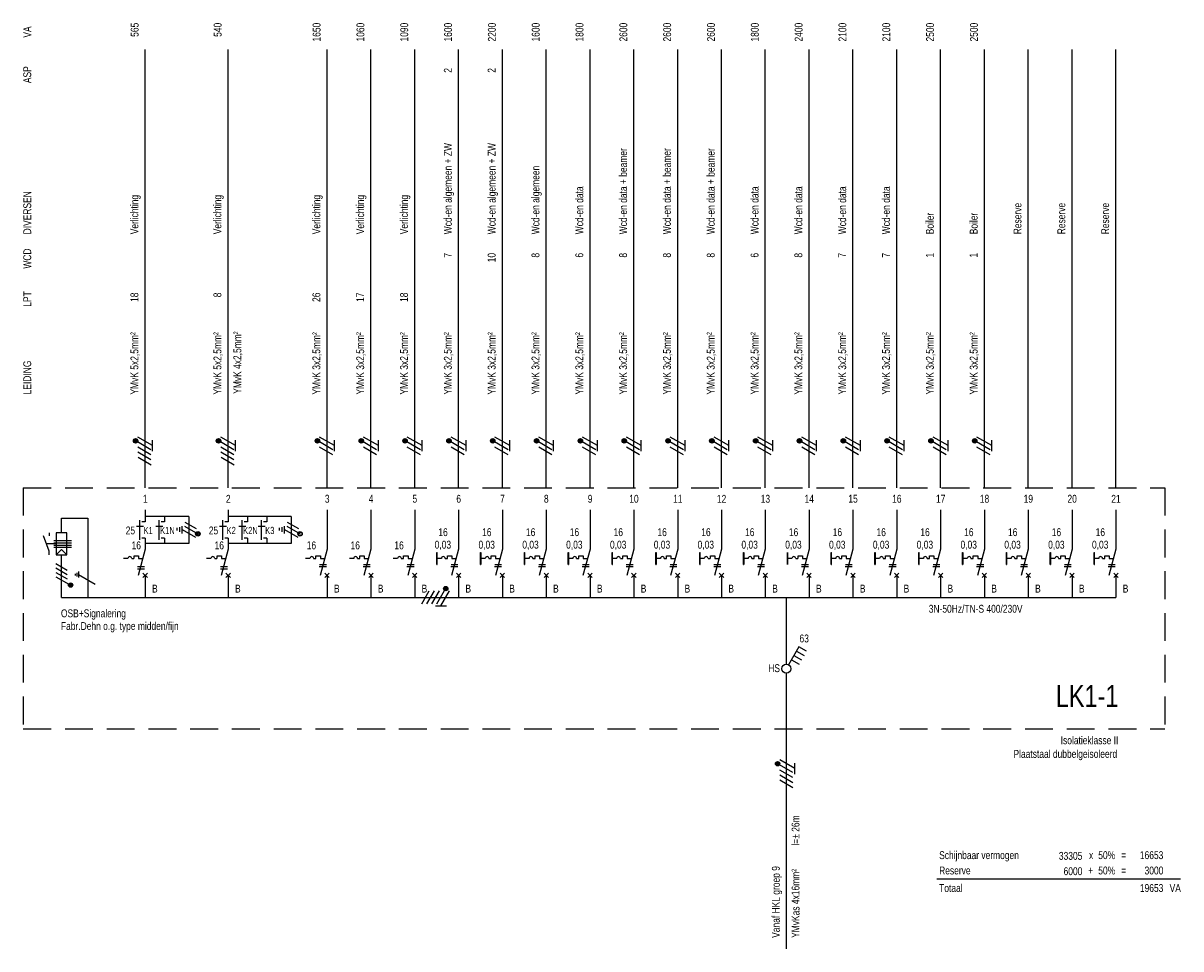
# Model space of a CAD drawing. Header units: millimetres. Extents: x -34400 to 195000, y -27609 to 98965.
# Tile 8 of 15: x 8064 to 34482, y -27609 to -6490. Entities that reach past the tile are written whole.
import ezdxf
from ezdxf.enums import TextEntityAlignment as Align

# ---------------------------------------------------------------- set-up
doc = ezdxf.new("R2010")
doc.units = ezdxf.units.MM
doc.header["$LTSCALE"] = 100
doc.linetypes.add('DASHED', pattern=[19.05, 12.7, -6.35])
doc.linetypes.add('HIDDEN', pattern=[9.525, 6.35, -3.175])
doc.layers.add('EL$1--_', color=3, linetype='Continuous')
doc.layers.add('ET------_SCHAKEL', color=7, linetype='Continuous')
doc.styles.add('SMAL', font='B-GBP.SHX', dxfattribs={"width": 0.8})

# ---------------------------------------------------------------- blocks, each defined once
blk = doc.blocks.new('STELSEL')
at = {"color": 7, "style": 'SMAL', "width": 0.8}
blk.add_attdef('STELSEL', text='', height=180, dxfattribs=at).set_placement((0, -350), align=Align.RIGHT)
blk = doc.blocks.new('KASTTYPE')
at = {"color": 4, "style": 'SMAL', "width": 0.8}
blk.add_attdef('KAST', text='', height=500, dxfattribs=at).set_placement((-500, 500), align=Align.RIGHT)
at = {"color": 7, "style": 'SMAL', "width": 0.8}
blk.add_attdef('TYPE', text='', height=180, dxfattribs=at).set_placement((-500, -350), align=Align.RIGHT)
blk = doc.blocks.new('ES-IS001')
at = {"color": 7, "linetype": 'Continuous', "style": 'SMAL', "width": 0.8}
for s, p in [('VA', (0, 10270)), ('ASP', (0, 9232)), ('DIVERSEN', (0, 5782)), ('WCD', (0, 5000)), ('LPT', (0, 4132)), ('LEIDING', (0, 2132))]:
    blk.add_text(s, height=180, rotation=90, dxfattribs=at).set_placement(p, align=Align.TOP_LEFT)
blk = doc.blocks.new('ES-IS000')
blk.add_line((0, 0), (0, 10000))
at = {"color": 7, "style": 'SMAL', "width": 0.8}
for tag, p in [('VA', (-150, 10610)), ('ASP', (-155, 9577)), ('WCD', (-155, 5358)), ('LPT', (-155, 4453))]:
    blk.add_attdef(tag, text='', height=180, rotation=90, dxfattribs=at).set_placement(p, align=Align.RIGHT)
for tag, p in [('DIVERSEN', (-155, 5783)), ('DIVERSEN', (343, 5799)), ('LEIDING', (-155, 2127)), ('LEIDING', (300, 2145))]:
    blk.add_attdef(tag, p, '', height=180, rotation=90, dxfattribs=at)
blk.add_attdef('GR', text='', height=180, dxfattribs=at).set_placement((2, -342), align=Align.MIDDLE)
blk = doc.blocks.new('ES-IT041')
for p, q in [((288, 500), (50, 87)), ((173, 301), (346, 201)), ((461, 400), (288, 500)), ((116, 202), (289, 102))]:
    blk.add_line(p, q)
blk.add_lwpolyline([(231, 400), (404, 300)])
blk.add_circle((0, 0), 100)
at = {"layer": 'ET------_SCHAKEL', "style": 'SMAL', "width": 0.8}
blk.add_attdef('SL', text='', height=180, dxfattribs=at).set_placement((407, 600), align=Align.CENTER)
blk = doc.blocks.new('ES-IS118')
blk.add_line((0, -5000), (0, 0))
at = {"color": 7, "style": 'SMAL', "width": 0.8}
for tag, p in [('LEIDING', (-150, -4750)), ('VANAF', (300, -4750))]:
    blk.add_attdef(tag, p, '', height=180, rotation=90, dxfattribs=at)
blk = doc.blocks.new('ES-ITG09')
for p, q in [((-318, -150), (-144, 150)), ((-202, -150), (-29, 150)), ((-87, -150), (87, 150)), ((29, -150), (206, 157)), ((121, -190), (318, 150)), ((281, 200), (181, 200)), ((277, 220), (185, 220)), ((277, 180), (185, 180)), ((261, 240), (201, 240)), ((261, 160), (201, 160)), ((-4, -190), (246, -190))]:
    blk.add_line(p, q)
blk.add_circle((231, 200), 50)
blk = doc.blocks.new('ES-IS107')
for p, q in [((0, 2000), (0, 1100)), ((0, 1100), (-161, 500)), ((-50, 450), (50, 550)), ((-50, 550), (50, 450)), ((0, 500), (0, 0))]:
    blk.add_line(p, q)
at = {"color": 7}
for p, q in [((-392, 888), (-490, 888)), ((-307, 888), (-255, 888)), ((-254, 950), (-154, 950)), ((-254, 889), (-254, 950)), ((-154, 950), (-154, 889)), ((-154, 889), (-57, 889)), ((-178, 704), (-17, 704)), ((-172, 754), (-17, 754))]:
    blk.add_line(p, q, dxfattribs=at)
blk.add_arc((-349, 888), 43.4, 0, 180, dxfattribs=at)
at = {"color": 7, "style": 'SMAL', "width": 0.8}
blk.add_attdef('IN', text='', height=180, dxfattribs=at).set_placement((-358, 1187), align=Align.MIDDLE)
blk = doc.blocks.new('ES-IS106')
for p, q in [((0, 2000), (0, 1100)), ((0, 1100), (-161, 500)), ((-497, 888), (-497, 1021)), ((-497, 1021), (-490, 1021)), ((-497, 754), (-497, 888)), ((-494, 1021), (-494, 754)), ((-490, 888), (-490, 1021)), ((-490, 754), (-490, 888)), ((-497, 754), (-490, 754)), ((-50, 450), (50, 550)), ((-50, 550), (50, 450)), ((0, 500), (0, 0))]:
    blk.add_line(p, q)
at = {"color": 7}
for p, q in [((-392, 888), (-490, 888)), ((-307, 888), (-255, 888)), ((-254, 950), (-154, 950)), ((-254, 889), (-254, 950)), ((-154, 950), (-154, 889)), ((-154, 889), (-57, 889)), ((-178, 704), (-17, 704)), ((-172, 754), (-17, 754))]:
    blk.add_line(p, q, dxfattribs=at)
blk.add_arc((-349, 888), 43.4, 0, 180, dxfattribs=at)
at = {"color": 7, "style": 'SMAL', "width": 0.8}
for tag, p in [('IN', (-355, 1488)), ('ID', (-358, 1187))]:
    blk.add_attdef(tag, text='', height=180, dxfattribs=at).set_placement(p, align=Align.MIDDLE)
blk = doc.blocks.new('*U151')
for p, q in [((-202, -150), (-29, 150)), ((-87, -150), (90, 157)), ((6, -190), (202, 150)), ((165, 200), (65, 200)), ((161, 220), (70, 220)), ((161, 180), (70, 180)), ((145, 240), (85, 240)), ((145, 160), (85, 160)), ((-119, -190), (131, -190))]:
    blk.add_line(p, q)
blk.add_circle((115, 200), 50)
blk = doc.blocks.new('*U152')
for p, q in [((-437, -157), (-264, 143)), ((-319, -153), (-146, 147)), ((-202, -150), (-29, 150)), ((-87, -150), (90, 157)), ((6, -190), (202, 150)), ((165, 200), (65, 200)), ((161, 220), (70, 220)), ((161, 180), (70, 180)), ((145, 240), (85, 240)), ((145, 160), (85, 160)), ((-119, -190), (131, -190))]:
    blk.add_line(p, q)
blk.add_circle((115, 200), 50)

msp = doc.modelspace()

# ---------------------------------------------------------------- linework, layer by layer
at = {"layer": 'EL$1--_', "color": 10, "linetype": 'HIDDEN'}
for p, q in [((8067, -17091), (34118, -17091)), ((8067, -17091), (8067, -22591)), ((34118, -17091), (34118, -22591)), ((8067, -22591), (34118, -22591))]:
    msp.add_line(p, q, dxfattribs=at)
at = {"layer": 'EL$1--_', "color": 3}
for p, q in [((10848, -17591), (10848, -17871)), ((12742, -17591), (12742, -17871)), ((11289, -17748), (11289, -17871)), ((13183, -17748), (13183, -17871)), ((13624, -17748), (13624, -17871)), ((10848, -18491), (10687, -19091)), ((10848, -18237), (10848, -18491)), ((11289, -18237), (11289, -18360)), ((12742, -18491), (12581, -19091)), ((12742, -18237), (12742, -18491)), ((13183, -18237), (13183, -18360)), ((13624, -18237), (13624, -18360)), ((10798, -19141), (10898, -19041)), ((10798, -19041), (10898, -19141)), ((10848, -19091), (10848, -19591)), ((12692, -19141), (12792, -19041)), ((12692, -19041), (12792, -19141)), ((12742, -19091), (12742, -19591))]:
    msp.add_line(p, q, dxfattribs=at)
at = {"layer": 'EL$1--_', "color": 7}
for p, q in [((11753, -17872), (12013, -18022)), ((14088, -17872), (14348, -18022)), ((10648, -17967), (10809, -17967)), ((11089, -17967), (11250, -17967)), ((11568, -18005), (11568, -18065)), ((11629, -17992), (11629, -18092)), ((11688, -17966), (11688, -18131)), ((11693, -18039), (11996, -18214)), ((11746, -17966), (12050, -18141)), ((12542, -17967), (12703, -17967)), ((12983, -17967), (13144, -17967)), ((13424, -17967), (13585, -17967)), ((13903, -18005), (13903, -18065)), ((13964, -17992), (13964, -18092)), ((14023, -17966), (14023, -18131)), ((14028, -18039), (14331, -18214)), ((14081, -17966), (14384, -18141)), ((10456, -18703), (10357, -18703)), ((10541, -18703), (10593, -18703)), ((10594, -18702), (10594, -18641)), ((10594, -18641), (10694, -18641)), ((10694, -18641), (10694, -18702)), ((10694, -18702), (10791, -18702)), ((12350, -18703), (12251, -18703)), ((12435, -18703), (12487, -18703)), ((12488, -18702), (12488, -18641)), ((12488, -18641), (12588, -18641)), ((12588, -18641), (12588, -18702)), ((12588, -18702), (12685, -18702)), ((8809, -18817), (9069, -18967)), ((8809, -18919), (9069, -19069)), ((8809, -19021), (9069, -19171)), ((10670, -18887), (10831, -18887)), ((10670, -18937), (10831, -18937)), ((12564, -18887), (12725, -18887)), ((12564, -18937), (12725, -18937)), ((8809, -19119), (9105, -19291)), ((9326, -19072), (9705, -19291))]:
    msp.add_line(p, q, dxfattribs=at)
at = {"layer": 'EL$1--_', "color": 0}
for p, q in [((8657, -18535), (8528, -18189)), ((8657, -18120), (8657, -18189)), ((8657, -18620), (8657, -18535))]:
    msp.add_line(p, q, dxfattribs=at)
at = {"layer": 'EL$1--_', "color": 5}
msp.add_line((8939, -19591), (33000, -19591), dxfattribs=at)
at = {"layer": 'EL$1--_'}
for points in [[(8939, -18120), (8939, -17786), (9539, -17786), (9539, -19591)], [(8764, -18296), (9164, -18296)], [(8764, -18346), (9164, -18346)], [(8764, -18396), (9164, -18396)], [(8764, -18446), (9164, -18446)], [(9064, -18620), (8939, -18501), (8814, -18620)], [(8939, -19591), (8939, -18620)], [(9326, -19003), (9326, -19141)], [(9250, -19053), (9250, -19091)], [(9288, -19028), (9288, -19116)], [(25480, -21118), (25480, -19591)], [(25480, -21986), (25480, -21318)], [(25480, -22609), (25480, -21986)], [(28911, -26010), (34478, -26010)]]:
    msp.add_lwpolyline(points, dxfattribs=at)
at = {"layer": 'EL$1--_', "color": 3}
for points in [[(10729, -18277), (10729, -17831)], [(10848, -17871), (10773, -17871)], [(11848, -17748), (10848, -17748)], [(11170, -18277), (11170, -17831)], [(11289, -17871), (11214, -17871)], [(11848, -17748), (11848, -18360)], [(12623, -18277), (12623, -17831)], [(12742, -17871), (12667, -17871)], [(14183, -17748), (12742, -17748)], [(13064, -18277), (13064, -17831)], [(13183, -17871), (13108, -17871)], [(13504, -18277), (13504, -17831)], [(13624, -17871), (13549, -17871)], [(14183, -17748), (14183, -18360)], [(10848, -18237), (10773, -18237)], [(11848, -18360), (10848, -18360)], [(11289, -18237), (11214, -18237)], [(12742, -18237), (12667, -18237)], [(14183, -18360), (12742, -18360)], [(13183, -18237), (13108, -18237)], [(13624, -18237), (13549, -18237)]]:
    msp.add_lwpolyline(points, dxfattribs=at)
at = {"layer": 'EL$1--_'}
msp.add_lwpolyline([(8814, -18620), (9064, -18620), (9064, -18120), (8814, -18120)], close=True, dxfattribs=at)
at = {"layer": 'EL$1--_', "linetype": 'DASHED'}
msp.add_lwpolyline([(8814, -18370), (8595, -18370)], dxfattribs=at)
at = {"layer": 'EL$1--_', "color": 7}
for centre, radius in [((12050, -18141), 50), ((12050, -18141), 40), ((12050, -18141), 30), ((14384, -18141), 50), ((14384, -18141), 40), ((9147, -19310), 50), ((9147, -19310), 40), ((9147, -19310), 30), ((9147, -19310), 20), ((9147, -19310), 10)]:
    msp.add_circle(centre, radius, dxfattribs=at)
for centre in [(10499, -18703), (12393, -18703)]:
    msp.add_arc(centre, 43.4, 0, 180, dxfattribs=at)

# ---------------------------------------------------------------- block references
at = {"layer": 'EL$1--_'}
for name, p in [('ES-IS001', (8067, -17091)), ('ES-ITG09', (17476, -19591))]:
    msp.add_blockref(name, p, dxfattribs=at)
at = {"layer": 'EL$1--_', "color": 3}
ref = msp.add_blockref('ES-IS000', (10848, -17091), dxfattribs=at)
ref.add_attrib('GR', '1', dxfattribs={"layer": '0', "color": 7, "height": 180, "style": 'SMAL', "width": 0.8}).set_placement((10850, -17341), align=Align.MIDDLE)
ref.add_attrib('LEIDING', 'YMvK 5x2,5mm²', (10693, -14964), dxfattribs={"layer": '0', "color": 7, "height": 180, "rotation": 90, "style": 'SMAL', "width": 0.8})
ref.add_attrib('LPT', '18', dxfattribs={"layer": '0', "color": 7, "height": 180, "rotation": 90, "style": 'SMAL', "width": 0.8}).set_placement((10693, -12637), align=Align.RIGHT)
ref.add_attrib('DIVERSEN', 'Verlichting', (10693, -11307), dxfattribs={"layer": '0', "color": 7, "height": 180, "rotation": 90, "style": 'SMAL', "width": 0.8})
ref.add_attrib('VA', '565', dxfattribs={"layer": '0', "color": 7, "height": 180, "rotation": 90, "style": 'SMAL', "width": 0.8}).set_placement((10698, -6481), align=Align.RIGHT)
ref = msp.add_blockref('ES-IS000', (12742, -17091), dxfattribs=at)
ref.add_attrib('GR', '2', dxfattribs={"layer": '0', "color": 7, "height": 180, "style": 'SMAL', "width": 0.8}).set_placement((12744, -17341), align=Align.MIDDLE)
ref.add_attrib('LEIDING', 'YMvK 5x2,5mm²', (12587, -14964), dxfattribs={"layer": '0', "color": 7, "height": 180, "rotation": 90, "style": 'SMAL', "width": 0.8})
ref.add_attrib('LEIDING', 'YMvK 4x2,5mm²', (13042, -14946), dxfattribs={"layer": '0', "color": 7, "height": 180, "rotation": 90, "style": 'SMAL', "width": 0.8})
ref.add_attrib('LPT', '8', dxfattribs={"layer": '0', "color": 7, "height": 180, "rotation": 90, "style": 'SMAL', "width": 0.8}).set_placement((12587, -12637), align=Align.RIGHT)
ref.add_attrib('DIVERSEN', 'Verlichting', (12587, -11307), dxfattribs={"layer": '0', "color": 7, "height": 180, "rotation": 90, "style": 'SMAL', "width": 0.8})
ref.add_attrib('VA', '540', dxfattribs={"layer": '0', "color": 7, "height": 180, "rotation": 90, "style": 'SMAL', "width": 0.8}).set_placement((12592, -6481), align=Align.RIGHT)
ref = msp.add_blockref('ES-IS000', (15000, -17091), dxfattribs=at)
ref.add_attrib('GR', '3', dxfattribs={"layer": '0', "color": 7, "height": 180, "style": 'SMAL', "width": 0.8}).set_placement((15002, -17341), align=Align.MIDDLE)
ref.add_attrib('LEIDING', 'YMvK 3x2,5mm²', (14845, -14964), dxfattribs={"layer": '0', "color": 7, "height": 180, "rotation": 90, "style": 'SMAL', "width": 0.8})
ref.add_attrib('LPT', '26', dxfattribs={"layer": '0', "color": 7, "height": 180, "rotation": 90, "style": 'SMAL', "width": 0.8}).set_placement((14845, -12637), align=Align.RIGHT)
ref.add_attrib('DIVERSEN', 'Verlichting', (14845, -11307), dxfattribs={"layer": '0', "color": 7, "height": 180, "rotation": 90, "style": 'SMAL', "width": 0.8})
ref.add_attrib('VA', '1650', dxfattribs={"layer": '0', "color": 7, "height": 180, "rotation": 90, "style": 'SMAL', "width": 0.8}).set_placement((14850, -6481), align=Align.RIGHT)
ref = msp.add_blockref('ES-IS000', (16000, -17091), dxfattribs=at)
ref.add_attrib('GR', '4', dxfattribs={"layer": '0', "color": 7, "height": 180, "style": 'SMAL', "width": 0.8}).set_placement((16002, -17341), align=Align.MIDDLE)
ref.add_attrib('LEIDING', 'YMvK 3x2,5mm²', (15845, -14964), dxfattribs={"layer": '0', "color": 7, "height": 180, "rotation": 90, "style": 'SMAL', "width": 0.8})
ref.add_attrib('LPT', '17', dxfattribs={"layer": '0', "color": 7, "height": 180, "rotation": 90, "style": 'SMAL', "width": 0.8}).set_placement((15845, -12637), align=Align.RIGHT)
ref.add_attrib('DIVERSEN', 'Verlichting', (15845, -11307), dxfattribs={"layer": '0', "color": 7, "height": 180, "rotation": 90, "style": 'SMAL', "width": 0.8})
ref.add_attrib('VA', '1060', dxfattribs={"layer": '0', "color": 7, "height": 180, "rotation": 90, "style": 'SMAL', "width": 0.8}).set_placement((15850, -6481), align=Align.RIGHT)
ref = msp.add_blockref('ES-IS000', (17000, -17091), dxfattribs=at)
ref.add_attrib('GR', '5', dxfattribs={"layer": '0', "color": 7, "height": 180, "style": 'SMAL', "width": 0.8}).set_placement((17002, -17341), align=Align.MIDDLE)
ref.add_attrib('LEIDING', 'YMvK 3x2,5mm²', (16845, -14964), dxfattribs={"layer": '0', "color": 7, "height": 180, "rotation": 90, "style": 'SMAL', "width": 0.8})
ref.add_attrib('LPT', '18', dxfattribs={"layer": '0', "color": 7, "height": 180, "rotation": 90, "style": 'SMAL', "width": 0.8}).set_placement((16845, -12637), align=Align.RIGHT)
ref.add_attrib('DIVERSEN', 'Verlichting', (16845, -11307), dxfattribs={"layer": '0', "color": 7, "height": 180, "rotation": 90, "style": 'SMAL', "width": 0.8})
ref.add_attrib('VA', '1090', dxfattribs={"layer": '0', "color": 7, "height": 180, "rotation": 90, "style": 'SMAL', "width": 0.8}).set_placement((16850, -6481), align=Align.RIGHT)
ref = msp.add_blockref('ES-IS000', (18000, -17091), dxfattribs=at)
ref.add_attrib('GR', '6', dxfattribs={"layer": '0', "color": 7, "height": 180, "style": 'SMAL', "width": 0.8}).set_placement((18002, -17341), align=Align.MIDDLE)
ref.add_attrib('LEIDING', 'YMvK 3x2,5mm²', (17845, -14964), dxfattribs={"layer": '0', "color": 7, "height": 180, "rotation": 90, "style": 'SMAL', "width": 0.8})
ref.add_attrib('WCD', '7', dxfattribs={"layer": '0', "color": 7, "height": 180, "rotation": 90, "style": 'SMAL', "width": 0.8}).set_placement((17845, -11732), align=Align.RIGHT)
ref.add_attrib('DIVERSEN', 'Wcd-en algemeen + ZW', (17845, -11307), dxfattribs={"layer": '0', "color": 7, "height": 180, "rotation": 90, "style": 'SMAL', "width": 0.8})
ref.add_attrib('ASP', '2', dxfattribs={"layer": '0', "color": 7, "height": 180, "rotation": 90, "style": 'SMAL', "width": 0.8}).set_placement((17845, -7514), align=Align.RIGHT)
ref.add_attrib('VA', '1600', dxfattribs={"layer": '0', "color": 7, "height": 180, "rotation": 90, "style": 'SMAL', "width": 0.8}).set_placement((17850, -6481), align=Align.RIGHT)
ref = msp.add_blockref('ES-IS000', (19000, -17091), dxfattribs=at)
ref.add_attrib('GR', '7', dxfattribs={"layer": '0', "color": 7, "height": 180, "style": 'SMAL', "width": 0.8}).set_placement((19002, -17341), align=Align.MIDDLE)
ref.add_attrib('LEIDING', 'YMvK 3x2,5mm²', (18845, -14964), dxfattribs={"layer": '0', "color": 7, "height": 180, "rotation": 90, "style": 'SMAL', "width": 0.8})
ref.add_attrib('WCD', '10', dxfattribs={"layer": '0', "color": 7, "height": 180, "rotation": 90, "style": 'SMAL', "width": 0.8}).set_placement((18845, -11732), align=Align.RIGHT)
ref.add_attrib('DIVERSEN', 'Wcd-en algemeen + ZW', (18845, -11307), dxfattribs={"layer": '0', "color": 7, "height": 180, "rotation": 90, "style": 'SMAL', "width": 0.8})
ref.add_attrib('ASP', '2', dxfattribs={"layer": '0', "color": 7, "height": 180, "rotation": 90, "style": 'SMAL', "width": 0.8}).set_placement((18845, -7514), align=Align.RIGHT)
ref.add_attrib('VA', '2200', dxfattribs={"layer": '0', "color": 7, "height": 180, "rotation": 90, "style": 'SMAL', "width": 0.8}).set_placement((18850, -6481), align=Align.RIGHT)
ref = msp.add_blockref('ES-IS000', (20000, -17091), dxfattribs=at)
ref.add_attrib('GR', '8', dxfattribs={"layer": '0', "color": 7, "height": 180, "style": 'SMAL', "width": 0.8}).set_placement((20002, -17341), align=Align.MIDDLE)
ref.add_attrib('LEIDING', 'YMvK 3x2,5mm²', (19845, -14964), dxfattribs={"layer": '0', "color": 7, "height": 180, "rotation": 90, "style": 'SMAL', "width": 0.8})
ref.add_attrib('WCD', '8', dxfattribs={"layer": '0', "color": 7, "height": 180, "rotation": 90, "style": 'SMAL', "width": 0.8}).set_placement((19845, -11732), align=Align.RIGHT)
ref.add_attrib('DIVERSEN', 'Wcd-en algemeen', (19845, -11307), dxfattribs={"layer": '0', "color": 7, "height": 180, "rotation": 90, "style": 'SMAL', "width": 0.8})
ref.add_attrib('VA', '1600', dxfattribs={"layer": '0', "color": 7, "height": 180, "rotation": 90, "style": 'SMAL', "width": 0.8}).set_placement((19850, -6481), align=Align.RIGHT)
ref = msp.add_blockref('ES-IS000', (21000, -17091), dxfattribs=at)
ref.add_attrib('GR', '9', dxfattribs={"layer": '0', "color": 7, "height": 180, "style": 'SMAL', "width": 0.8}).set_placement((21002, -17341), align=Align.MIDDLE)
ref.add_attrib('LEIDING', 'YMvK 3x2,5mm²', (20845, -14964), dxfattribs={"layer": '0', "color": 7, "height": 180, "rotation": 90, "style": 'SMAL', "width": 0.8})
ref.add_attrib('WCD', '6', dxfattribs={"layer": '0', "color": 7, "height": 180, "rotation": 90, "style": 'SMAL', "width": 0.8}).set_placement((20845, -11732), align=Align.RIGHT)
ref.add_attrib('DIVERSEN', 'Wcd-en data', (20845, -11307), dxfattribs={"layer": '0', "color": 7, "height": 180, "rotation": 90, "style": 'SMAL', "width": 0.8})
ref.add_attrib('VA', '1800', dxfattribs={"layer": '0', "color": 7, "height": 180, "rotation": 90, "style": 'SMAL', "width": 0.8}).set_placement((20850, -6481), align=Align.RIGHT)
ref = msp.add_blockref('ES-IS000', (22000, -17091), dxfattribs=at)
ref.add_attrib('GR', '10', dxfattribs={"layer": '0', "color": 7, "height": 180, "style": 'SMAL', "width": 0.8}).set_placement((22002, -17341), align=Align.MIDDLE)
ref.add_attrib('LEIDING', 'YMvK 3x2,5mm²', (21845, -14964), dxfattribs={"layer": '0', "color": 7, "height": 180, "rotation": 90, "style": 'SMAL', "width": 0.8})
ref.add_attrib('WCD', '8', dxfattribs={"layer": '0', "color": 7, "height": 180, "rotation": 90, "style": 'SMAL', "width": 0.8}).set_placement((21845, -11732), align=Align.RIGHT)
ref.add_attrib('DIVERSEN', 'Wcd-en data + beamer', (21845, -11307), dxfattribs={"layer": '0', "color": 7, "height": 180, "rotation": 90, "style": 'SMAL', "width": 0.8})
ref.add_attrib('VA', '2600', dxfattribs={"layer": '0', "color": 7, "height": 180, "rotation": 90, "style": 'SMAL', "width": 0.8}).set_placement((21850, -6481), align=Align.RIGHT)
ref = msp.add_blockref('ES-IS000', (23000, -17091), dxfattribs=at)
ref.add_attrib('GR', '11', dxfattribs={"layer": '0', "color": 7, "height": 180, "style": 'SMAL', "width": 0.8}).set_placement((23002, -17341), align=Align.MIDDLE)
ref.add_attrib('LEIDING', 'YMvK 3x2,5mm²', (22845, -14964), dxfattribs={"layer": '0', "color": 7, "height": 180, "rotation": 90, "style": 'SMAL', "width": 0.8})
ref.add_attrib('WCD', '8', dxfattribs={"layer": '0', "color": 7, "height": 180, "rotation": 90, "style": 'SMAL', "width": 0.8}).set_placement((22845, -11732), align=Align.RIGHT)
ref.add_attrib('DIVERSEN', 'Wcd-en data + beamer', (22845, -11307), dxfattribs={"layer": '0', "color": 7, "height": 180, "rotation": 90, "style": 'SMAL', "width": 0.8})
ref.add_attrib('VA', '2600', dxfattribs={"layer": '0', "color": 7, "height": 180, "rotation": 90, "style": 'SMAL', "width": 0.8}).set_placement((22850, -6481), align=Align.RIGHT)
ref = msp.add_blockref('ES-IS000', (24000, -17091), dxfattribs=at)
ref.add_attrib('GR', '12', dxfattribs={"layer": '0', "color": 7, "height": 180, "style": 'SMAL', "width": 0.8}).set_placement((24002, -17341), align=Align.MIDDLE)
ref.add_attrib('LEIDING', 'YMvK 3x2,5mm²', (23845, -14964), dxfattribs={"layer": '0', "color": 7, "height": 180, "rotation": 90, "style": 'SMAL', "width": 0.8})
ref.add_attrib('WCD', '8', dxfattribs={"layer": '0', "color": 7, "height": 180, "rotation": 90, "style": 'SMAL', "width": 0.8}).set_placement((23845, -11732), align=Align.RIGHT)
ref.add_attrib('DIVERSEN', 'Wcd-en data + beamer', (23845, -11307), dxfattribs={"layer": '0', "color": 7, "height": 180, "rotation": 90, "style": 'SMAL', "width": 0.8})
ref.add_attrib('VA', '2600', dxfattribs={"layer": '0', "color": 7, "height": 180, "rotation": 90, "style": 'SMAL', "width": 0.8}).set_placement((23850, -6481), align=Align.RIGHT)
ref = msp.add_blockref('ES-IS000', (25000, -17091), dxfattribs=at)
ref.add_attrib('GR', '13', dxfattribs={"layer": '0', "color": 7, "height": 180, "style": 'SMAL', "width": 0.8}).set_placement((25002, -17341), align=Align.MIDDLE)
ref.add_attrib('LEIDING', 'YMvK 3x2,5mm²', (24845, -14964), dxfattribs={"layer": '0', "color": 7, "height": 180, "rotation": 90, "style": 'SMAL', "width": 0.8})
ref.add_attrib('WCD', '6', dxfattribs={"layer": '0', "color": 7, "height": 180, "rotation": 90, "style": 'SMAL', "width": 0.8}).set_placement((24845, -11732), align=Align.RIGHT)
ref.add_attrib('DIVERSEN', 'Wcd-en data ', (24845, -11307), dxfattribs={"layer": '0', "color": 7, "height": 180, "rotation": 90, "style": 'SMAL', "width": 0.8})
ref.add_attrib('VA', '1800', dxfattribs={"layer": '0', "color": 7, "height": 180, "rotation": 90, "style": 'SMAL', "width": 0.8}).set_placement((24850, -6481), align=Align.RIGHT)
ref = msp.add_blockref('ES-IS000', (26000, -17091), dxfattribs=at)
ref.add_attrib('GR', '14', dxfattribs={"layer": '0', "color": 7, "height": 180, "style": 'SMAL', "width": 0.8}).set_placement((26002, -17341), align=Align.MIDDLE)
ref.add_attrib('LEIDING', 'YMvK 3x2,5mm²', (25845, -14964), dxfattribs={"layer": '0', "color": 7, "height": 180, "rotation": 90, "style": 'SMAL', "width": 0.8})
ref.add_attrib('WCD', '8', dxfattribs={"layer": '0', "color": 7, "height": 180, "rotation": 90, "style": 'SMAL', "width": 0.8}).set_placement((25845, -11732), align=Align.RIGHT)
ref.add_attrib('DIVERSEN', 'Wcd-en data ', (25845, -11307), dxfattribs={"layer": '0', "color": 7, "height": 180, "rotation": 90, "style": 'SMAL', "width": 0.8})
ref.add_attrib('VA', '2400', dxfattribs={"layer": '0', "color": 7, "height": 180, "rotation": 90, "style": 'SMAL', "width": 0.8}).set_placement((25850, -6481), align=Align.RIGHT)
ref = msp.add_blockref('ES-IS000', (27000, -17091), dxfattribs=at)
ref.add_attrib('GR', '15', dxfattribs={"layer": '0', "color": 7, "height": 180, "style": 'SMAL', "width": 0.8}).set_placement((27002, -17341), align=Align.MIDDLE)
ref.add_attrib('LEIDING', 'YMvK 3x2,5mm²', (26845, -14964), dxfattribs={"layer": '0', "color": 7, "height": 180, "rotation": 90, "style": 'SMAL', "width": 0.8})
ref.add_attrib('WCD', '7', dxfattribs={"layer": '0', "color": 7, "height": 180, "rotation": 90, "style": 'SMAL', "width": 0.8}).set_placement((26845, -11732), align=Align.RIGHT)
ref.add_attrib('DIVERSEN', 'Wcd-en data ', (26845, -11307), dxfattribs={"layer": '0', "color": 7, "height": 180, "rotation": 90, "style": 'SMAL', "width": 0.8})
ref.add_attrib('VA', '2100', dxfattribs={"layer": '0', "color": 7, "height": 180, "rotation": 90, "style": 'SMAL', "width": 0.8}).set_placement((26850, -6481), align=Align.RIGHT)
ref = msp.add_blockref('ES-IS000', (28000, -17091), dxfattribs=at)
ref.add_attrib('GR', '16', dxfattribs={"layer": '0', "color": 7, "height": 180, "style": 'SMAL', "width": 0.8}).set_placement((28002, -17341), align=Align.MIDDLE)
ref.add_attrib('LEIDING', 'YMvK 3x2,5mm²', (27845, -14964), dxfattribs={"layer": '0', "color": 7, "height": 180, "rotation": 90, "style": 'SMAL', "width": 0.8})
ref.add_attrib('WCD', '7', dxfattribs={"layer": '0', "color": 7, "height": 180, "rotation": 90, "style": 'SMAL', "width": 0.8}).set_placement((27845, -11732), align=Align.RIGHT)
ref.add_attrib('DIVERSEN', 'Wcd-en data ', (27845, -11307), dxfattribs={"layer": '0', "color": 7, "height": 180, "rotation": 90, "style": 'SMAL', "width": 0.8})
ref.add_attrib('VA', '2100', dxfattribs={"layer": '0', "color": 7, "height": 180, "rotation": 90, "style": 'SMAL', "width": 0.8}).set_placement((27850, -6481), align=Align.RIGHT)
ref = msp.add_blockref('ES-IS000', (29000, -17091), dxfattribs=at)
ref.add_attrib('GR', '17', dxfattribs={"layer": '0', "color": 7, "height": 180, "style": 'SMAL', "width": 0.8}).set_placement((29002, -17341), align=Align.MIDDLE)
ref.add_attrib('LEIDING', 'YMvK 3x2,5mm²', (28845, -14964), dxfattribs={"layer": '0', "color": 7, "height": 180, "rotation": 90, "style": 'SMAL', "width": 0.8})
ref.add_attrib('WCD', '1', dxfattribs={"layer": '0', "color": 7, "height": 180, "rotation": 90, "style": 'SMAL', "width": 0.8}).set_placement((28845, -11732), align=Align.RIGHT)
ref.add_attrib('DIVERSEN', 'Boiler', (28845, -11307), dxfattribs={"layer": '0', "color": 7, "height": 180, "rotation": 90, "style": 'SMAL', "width": 0.8})
ref.add_attrib('VA', '2500', dxfattribs={"layer": '0', "color": 7, "height": 180, "rotation": 90, "style": 'SMAL', "width": 0.8}).set_placement((28850, -6481), align=Align.RIGHT)
ref = msp.add_blockref('ES-IS000', (30000, -17091), dxfattribs=at)
ref.add_attrib('GR', '18', dxfattribs={"layer": '0', "color": 7, "height": 180, "style": 'SMAL', "width": 0.8}).set_placement((30002, -17341), align=Align.MIDDLE)
ref.add_attrib('LEIDING', 'YMvK 3x2,5mm²', (29845, -14964), dxfattribs={"layer": '0', "color": 7, "height": 180, "rotation": 90, "style": 'SMAL', "width": 0.8})
ref.add_attrib('WCD', '1', dxfattribs={"layer": '0', "color": 7, "height": 180, "rotation": 90, "style": 'SMAL', "width": 0.8}).set_placement((29845, -11732), align=Align.RIGHT)
ref.add_attrib('DIVERSEN', 'Boiler', (29845, -11307), dxfattribs={"layer": '0', "color": 7, "height": 180, "rotation": 90, "style": 'SMAL', "width": 0.8})
ref.add_attrib('VA', '2500', dxfattribs={"layer": '0', "color": 7, "height": 180, "rotation": 90, "style": 'SMAL', "width": 0.8}).set_placement((29850, -6481), align=Align.RIGHT)
ref = msp.add_blockref('ES-IS000', (31000, -17091), dxfattribs=at)
ref.add_attrib('GR', '19', dxfattribs={"layer": '0', "color": 7, "height": 180, "style": 'SMAL', "width": 0.8}).set_placement((31002, -17341), align=Align.MIDDLE)
ref.add_attrib('DIVERSEN', 'Reserve', (30845, -11307), dxfattribs={"layer": '0', "color": 7, "height": 180, "rotation": 90, "style": 'SMAL', "width": 0.8})
ref = msp.add_blockref('ES-IS000', (32000, -17091), dxfattribs=at)
ref.add_attrib('GR', '20', dxfattribs={"layer": '0', "color": 7, "height": 180, "style": 'SMAL', "width": 0.8}).set_placement((32002, -17341), align=Align.MIDDLE)
ref.add_attrib('DIVERSEN', 'Reserve', (31845, -11307), dxfattribs={"layer": '0', "color": 7, "height": 180, "rotation": 90, "style": 'SMAL', "width": 0.8})
ref = msp.add_blockref('ES-IS000', (33000, -17091), dxfattribs=at)
ref.add_attrib('GR', '21', dxfattribs={"layer": '0', "color": 7, "height": 180, "style": 'SMAL', "width": 0.8}).set_placement((33002, -17341), align=Align.MIDDLE)
ref.add_attrib('DIVERSEN', 'Reserve', (32845, -11307), dxfattribs={"layer": '0', "color": 7, "height": 180, "rotation": 90, "style": 'SMAL', "width": 0.8})
at = {"layer": 'EL$1--_', "rotation": 90}
for name, p in [('*U152', (10828, -16134)), ('*U152', (12722, -16134)), ('*U151', (14980, -16134)), ('*U151', (15980, -16134)), ('*U151', (16980, -16134)), ('*U151', (17980, -16134)), ('*U151', (18980, -16134)), ('*U151', (19980, -16134)), ('*U151', (20980, -16134)), ('*U151', (21980, -16134)), ('*U151', (22980, -16134)), ('*U151', (23980, -16134)), ('*U151', (24980, -16134)), ('*U151', (25980, -16134)), ('*U151', (26980, -16134)), ('*U151', (27980, -16134)), ('*U151', (28980, -16134)), ('*U151', (29980, -16134)), ('ES-ITG09', (25480, -23617))]:
    msp.add_blockref(name, p, dxfattribs=at)
at = {"layer": 'EL$1--_', "color": 7}
for p in [(15000, -19591), (16000, -19591), (17000, -19591)]:
    msp.add_blockref('ES-IS107', p, dxfattribs=at).add_auto_attribs({'IN': '16'})
at = {"layer": 'EL$1--_'}
for name, p, values in [('ES-IS106', (18000, -19591), {'IN': '16', 'ID': '0,03'}), ('ES-IS106', (19000, -19591), {'IN': '16', 'ID': '0,03'}), ('ES-IS106', (20000, -19591), {'IN': '16', 'ID': '0,03'}), ('ES-IS106', (21000, -19591), {'IN': '16', 'ID': '0,03'}), ('ES-IS106', (22000, -19591), {'IN': '16', 'ID': '0,03'}), ('ES-IS106', (23000, -19591), {'IN': '16', 'ID': '0,03'}), ('ES-IS106', (24000, -19591), {'IN': '16', 'ID': '0,03'}), ('ES-IS106', (25000, -19591), {'IN': '16', 'ID': '0,03'}), ('ES-IS106', (26000, -19591), {'IN': '16', 'ID': '0,03'}), ('ES-IS106', (27000, -19591), {'IN': '16', 'ID': '0,03'}), ('ES-IS106', (28000, -19591), {'IN': '16', 'ID': '0,03'}), ('ES-IS106', (29000, -19591), {'IN': '16', 'ID': '0,03'}), ('ES-IS106', (30000, -19591), {'IN': '16', 'ID': '0,03'}), ('ES-IS106', (31000, -19591), {'IN': '16', 'ID': '0,03'}), ('ES-IS106', (32000, -19591), {'IN': '16', 'ID': '0,03'}), ('ES-IS106', (33000, -19591), {'IN': '16', 'ID': '0,03'}), ('STELSEL', (30870, -19591), {'STELSEL': '3N-50Hz/TN-S 400/230V'}), ('ES-IT041', (25480, -21218), {'SL': '63'}), ('KASTTYPE', (33557, -22591), {'KAST': 'LK1-1', 'TYPE': 'Isolatieklasse II'}), ('ES-IS118', (25480, -22609), {'LEIDING': 'Vanaf HKL groep 9', 'VANAF': 'YMvKas 4x16mm²'}), ('STELSEL', (33029, -22902), {'STELSEL': 'Plaatstaal dubbelgeisoleerd'})]:
    msp.add_blockref(name, p, dxfattribs=at).add_auto_attribs(values)

# ---------------------------------------------------------------- texts
at = {"layer": 'EL$1--_', "style": 'SMAL', "width": 0.8}
for s, p in [('B', (11005, -19481)), ('B', (12899, -19481)), ('B', (15157, -19481)), ('B', (16157, -19481)), ('B', (17157, -19481)), ('B', (18157, -19481)), ('B', (19157, -19481)), ('B', (20157, -19481)), ('B', (21157, -19481)), ('B', (22157, -19481)), ('B', (23157, -19481)), ('B', (24157, -19481)), ('B', (25157, -19481)), ('B', (26157, -19481)), ('B', (27157, -19481)), ('B', (28157, -19481)), ('B', (29157, -19481)), ('B', (30157, -19481)), ('B', (31157, -19481)), ('B', (32157, -19481)), ('B', (33157, -19481)), ('OSB+Signalering', (8926, -20045)), ('Fabr.Dehn o.g. type midden/fijn', (8926, -20334)), ('HS', (25067, -21296)), ('Schijnbaar vermogen', (28967, -25562)), ('Reserve', (28967, -25912)), ('Totaal', (28967, -26312))]:
    msp.add_text(s, height=180, dxfattribs=at).set_placement(p)
at = {"layer": 'EL$1--_', "color": 7, "style": 'SMAL', "width": 0.8}
msp.add_text('l=± 26m', height=180, rotation=90, dxfattribs=at).set_placement((25780, -25253))
at = {"layer": 'EL$1--_', "style": 'SMAL', "width": 0.8}
for s, p in [('33305', (32235, -25578)), ('x', (32483, -25562)), ('50%%%', (32983, -25562)), ('=', (33233, -25562)), ('16653', (34083, -25562)), ('6000', (32235, -25928)), ('+', (32483, -25912)), ('50%%%', (32983, -25912)), ('=', (33233, -25912)), ('3000', (34083, -25912)), ('19653', (34083, -26312)), ('VA', (34483, -26312))]:
    msp.add_text(s, height=180, dxfattribs=at).set_placement(p, align=Align.RIGHT)
at = {"layer": 'EL$1--_', "color": 7, "style": 'SMAL'}
for tag, height, width, p in [('25', 180, 0.8, (10511, -18064)), ('K1', 165, 0.65, (10917, -18064)), ('K1N', 165, 0.65, (11357, -18064)), ('25', 180, 0.8, (12407, -18064)), ('K2', 165, 0.65, (12811, -18064)), ('K2N', 165, 0.65, (13251, -18064)), ('K3', 165, 0.65, (13692, -18064)), ('16', 180, 0.8, (10645, -18404)), ('16', 180, 0.8, (12539, -18404))]:
    msp.add_attdef(tag, text='-', height=height, dxfattribs=dict(at, width=width)).set_placement(p, align=Align.MIDDLE)

doc.saveas('drawing.dxf')
